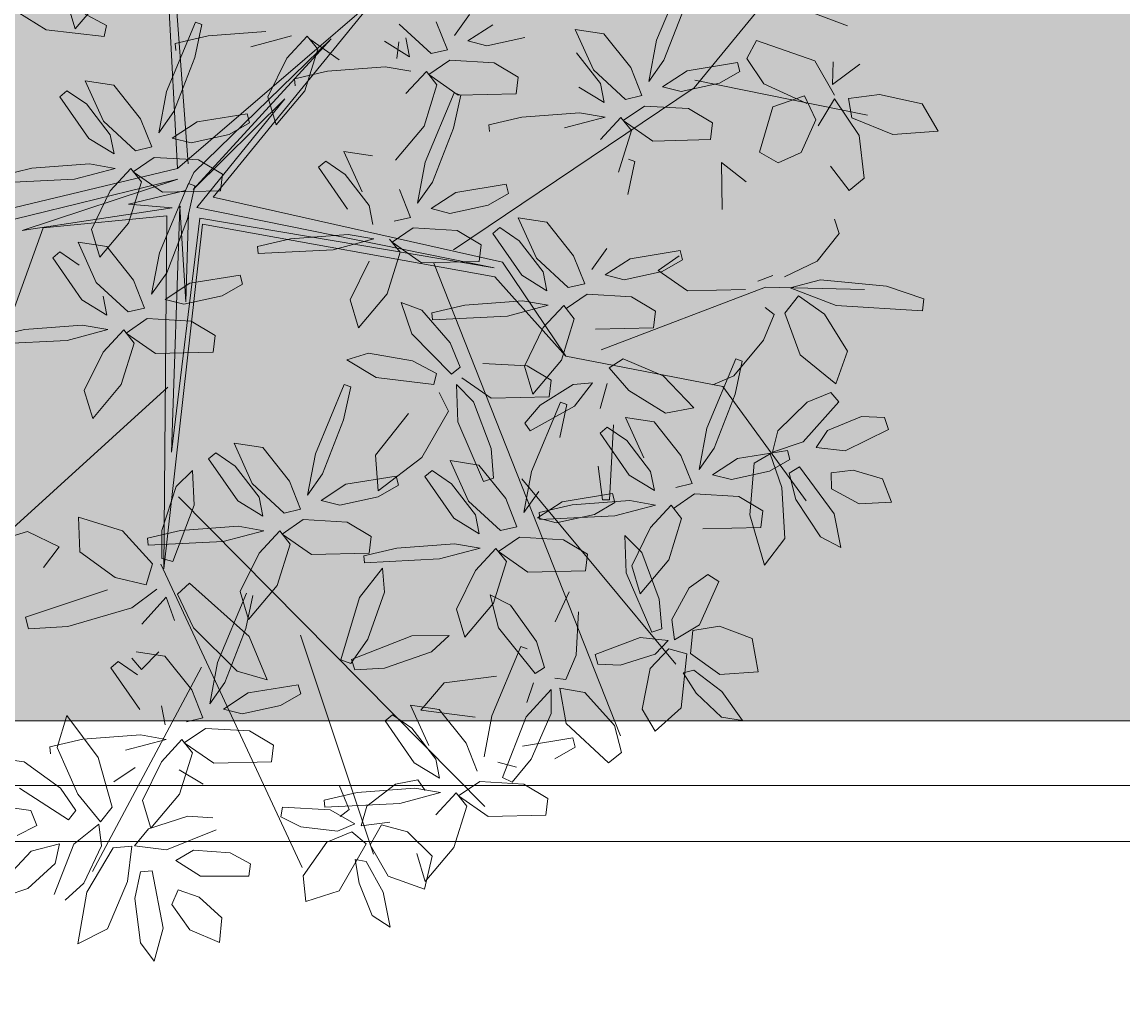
# Model space of a CAD drawing. Header units: millimetres. Extents: x -1567 to 968, y -503 to 481.
# Tile 132 of 145: x -472.92 to -471.22, y -100.86 to -99.33. Entities that reach past the tile are written whole.
import ezdxf

# ---------------------------------------------------------------- set-up
doc = ezdxf.new("R2010")
doc.units = ezdxf.units.MM
doc.layers.get('0').update_dxf_attribs({"lineweight": 0})
doc.layers.add('ARBOLES', color=2, linetype='Continuous')
doc.layers.add('cota', color=253, linetype='Continuous', lineweight=0)
doc.layers.add('Hatch Jardin', color=64, linetype='Continuous', lineweight=0, true_color=0x729900)
doc.styles.get("Standard").update_dxf_attribs({"font": 'arial.ttf'})

# ---------------------------------------------------------------- blocks, each defined once
blk = doc.blocks.new('ARR2')
at = {"layer": 'ARBOLES', "color": 88, "lineweight": 5, "true_color": 0x0d3805}
for p, q in [((2741.7422, 1214.9411), (2742.4277, 1214.6823)), ((2742.0863, 1214.5442), (2742.3668, 1214.8866)), ((2742.0026, 1214.6501), (2742.0671, 1214.8044)), ((2742.0654, 1214.7255), (2742.0188, 1214.6054)), ((2741.8852, 1214.6641), (2741.9449, 1214.5891)), ((2741.9852, 1214.558), (2742.0026, 1214.6501)), ((2742.2254, 1214.6493), (2742.2034, 1214.6091)), ((2742.3553, 1214.6039), (2742.2254, 1214.6493)), ((2742.2034, 1214.6091), (2742.2417, 1214.5529)), ((2741.9449, 1214.5891), (2741.9697, 1214.5265)), ((2742.0188, 1214.6054), (2741.9852, 1214.558)), ((2742.0707, 1214.5821), (2742.1825, 1214.6004)), ((2742.1825, 1214.6004), (2742.1877, 1214.5802)), ((2742.3991, 1214.5276), (2742.3553, 1214.6039)), ((2742.3961, 1214.6022), (2742.3945, 1214.5515)), ((2742.3945, 1214.5515), (2742.4557, 1214.597)), ((2741.9332, 1214.518), (2741.862, 1214.5838)), ((2742.0155, 1214.5462), (2742.0707, 1214.5821)), ((2742.088, 1214.5607), (2742.4728, 1214.4827)), ((2742.1877, 1214.5802), (2742.1424, 1214.554)), ((2741.5502, 1214.183), (2742.0863, 1214.5442)), ((2742.0573, 1214.5355), (2742.0155, 1214.5462)), ((2742.1424, 1214.554), (2742.0573, 1214.5355)), ((2742.2417, 1214.5529), (2742.3371, 1214.5093)), ((2741.9697, 1214.5265), (2741.9332, 1214.518)), ((2742.3322, 1214.5263), (2742.2618, 1214.5016)), ((2742.3572, 1214.4723), (2742.3322, 1214.5263)), ((2742.3988, 1214.5195), (2742.3627, 1214.4594)), ((2742.4542, 1214.4377), (2742.3988, 1214.5195)), ((2742.4991, 1214.5291), (2742.4303, 1214.5202)), ((2742.4303, 1214.5202), (2742.4377, 1214.4774)), ((2742.5941, 1214.5084), (2742.4991, 1214.5291)), ((2741.9754, 1214.5032), (2741.9284, 1214.4711)), ((2742.0736, 1214.4977), (2741.9754, 1214.5032)), ((2742.1271, 1214.4658), (2742.0736, 1214.4977)), ((2742.2618, 1214.5016), (2742.2315, 1214.4009)), ((2742.6301, 1214.4471), (2742.5941, 1214.5084)), ((2741.8772, 1214.4288), (2741.9231, 1214.4781)), ((2741.9231, 1214.4781), (2741.9465, 1214.4488)), ((2741.9284, 1214.4711), (2741.9939, 1214.4254)), ((2742.1226, 1214.4285), (2742.1271, 1214.4658)), ((2742.3248, 1214.3999), (2742.3572, 1214.4723)), ((2742.4377, 1214.4774), (2742.529, 1214.4396)), ((2741.9465, 1214.4488), (2741.9177, 1214.3562)), ((2742.4652, 1214.3423), (2742.4542, 1214.4377)), ((2742.529, 1214.4396), (2742.6301, 1214.4471)), ((2741.9939, 1214.4254), (2742.1226, 1214.4285)), ((2742.2315, 1214.4009), (2742.2736, 1214.3766)), ((2742.2736, 1214.3766), (2742.3248, 1214.3999)), ((2741.9541, 1214.3798), (2741.9381, 1214.3062)), ((2741.9397, 1214.3851), (2741.9541, 1214.3798)), ((2742.1474, 1214.3773), (2742.1484, 1214.2727)), ((2742.2023, 1214.3344), (2742.1474, 1214.3773)), ((2742.3904, 1214.3691), (2742.4313, 1214.3153)), ((2742.4313, 1214.3153), (2742.4652, 1214.3423)), ((2742.3988, 1214.2512), (2742.4094, 1214.2196)), ((2742.4094, 1214.2196), (2742.3603, 1214.1579)), ((2741.8915, 1214.1861), (2741.8579, 1214.1387)), ((2741.9433, 1214.1627), (2742.0552, 1214.1811)), ((2742.0531, 1214.1691), (2742.0062, 1214.137)), ((2742.0552, 1214.1811), (2742.0604, 1214.1609)), ((2741.8881, 1214.1269), (2741.9433, 1214.1627)), ((2742.0604, 1214.1609), (2742.0151, 1214.1346)), ((2742.3603, 1214.1579), (2742.2877, 1214.1225)), ((2741.93, 1214.1162), (2741.8881, 1214.1269)), ((2742.0151, 1214.1346), (2741.93, 1214.1162)), ((2742.0062, 1214.137), (2742.0717, 1214.0912)), ((2742.2281, 1214.113), (2742.2618, 1214.1258)), ((2741.8793, 1213.96), (2742.2455, 1214.0994)), ((2742.0717, 1214.0912), (2742.2004, 1214.0943)), ((2742.2455, 1214.0994), (2742.4659, 1214.0946)), ((2742.3676, 1214.116), (2742.3003, 1214.0979)), ((2742.3003, 1214.0979), (2742.4025, 1214.0584)), ((2742.5152, 1214.1017), (2742.3676, 1214.116)), ((2742.5982, 1214.0733), (2742.5152, 1214.1017)), ((2741.848, 1214.0839), (2741.8011, 1214.0518)), ((2741.9463, 1214.0783), (2741.848, 1214.0839)), ((2741.9998, 1214.0464), (2741.9463, 1214.0783)), ((2742.319, 1214.0806), (2742.288, 1214.042)), ((2742.3766, 1214.0395), (2742.319, 1214.0806)), ((2742.5948, 1214.0471), (2742.5982, 1214.0733)), ((2741.9953, 1214.0092), (2741.9998, 1214.0464)), ((2742.2444, 1214.0542), (2742.2642, 1214.0389)), ((2742.4025, 1214.0584), (2742.5948, 1214.0471)), ((2742.2642, 1214.0389), (2742.2411, 1213.9814)), ((2742.288, 1214.042), (2742.3223, 1213.9488)), ((2742.428, 1213.957), (2742.3766, 1214.0395)), ((2741.8666, 1214.006), (2741.9953, 1214.0092)), ((2742.2411, 1213.9814), (2742.1749, 1213.9023)), ((2742.3223, 1213.9488), (2742.4021, 1213.884)), ((2742.4021, 1213.884), (2742.428, 1213.957)), ((2741.8003, 1213.9461), (2742.1503, 1213.8779)), ((2741.8967, 1213.9201), (2741.9283, 1213.9402)), ((2741.9283, 1213.9402), (2742.0173, 1213.9018)), ((2742.1146, 1213.7855), (2742.179, 1213.9399)), ((2742.1934, 1213.9346), (2742.1774, 1213.861)), ((2742.179, 1213.9399), (2742.1934, 1213.9346)), ((2741.9409, 1213.8692), (2741.8967, 1213.9201)), ((2742.0173, 1213.9018), (2742.0857, 1213.8304)), ((2742.1749, 1213.9023), (2742.1278, 1213.8821)), ((2741.7429, 1213.8367), (2741.817, 1213.8824)), ((2741.817, 1213.8824), (2741.86, 1213.8862)), ((2741.86, 1213.8862), (2741.8199, 1213.834)), ((2741.8766, 1213.8293), (2741.8925, 1213.8851)), ((2742.1503, 1213.8779), (2742.336, 1213.6237)), ((2742.0221, 1213.8184), (2741.9409, 1213.8692)), ((2742.1774, 1213.861), (2742.1308, 1213.7408)), ((2742.3906, 1213.8645), (2742.3383, 1213.8433)), ((2742.4089, 1213.8437), (2742.3906, 1213.8645)), ((2741.8199, 1213.834), (2741.7205, 1213.7795)), ((2741.8029, 1213.8382), (2741.7869, 1213.7646)), ((2741.7885, 1213.8435), (2741.8029, 1213.8382)), ((2742.0857, 1213.8304), (2742.0221, 1213.8184)), ((2742.3383, 1213.8433), (2742.2725, 1213.7791)), ((2742.3288, 1213.7546), (2742.4089, 1213.8437)), ((2741.9332, 1213.8093), (2741.9972, 1213.7995)), ((2741.9739, 1213.7192), (2741.9332, 1213.8093)), ((2742.4594, 1213.8111), (2742.3832, 1213.7802)), ((2742.5104, 1213.8088), (2742.4594, 1213.8111)), ((2742.5194, 1213.7825), (2742.5104, 1213.8088)), ((2741.8768, 1213.7739), (2741.8927, 1213.7873)), ((2741.8927, 1213.7873), (2741.9359, 1213.7577)), ((2741.9067, 1213.7925), (2741.8973, 1213.6255)), ((2741.9972, 1213.7995), (2742.0569, 1213.7245)), ((2742.0972, 1213.6935), (2742.1146, 1213.7855)), ((2742.2725, 1213.7791), (2742.261, 1213.7318)), ((2742.3832, 1213.7802), (2742.3584, 1213.7424)), ((2742.4231, 1213.7351), (2742.5194, 1213.7825)), ((2741.9414, 1213.6808), (2741.8768, 1213.7739)), ((2741.9359, 1213.7577), (2741.9892, 1213.6888)), ((2742.261, 1213.7318), (2742.3288, 1213.7546)), ((2742.1308, 1213.7408), (2742.0972, 1213.6935)), ((2742.1826, 1213.7175), (2742.2945, 1213.7358)), ((2742.2558, 1213.7282), (2742.2199, 1213.707)), ((2742.2816, 1213.653), (2742.2558, 1213.7282)), ((2742.2945, 1213.7358), (2742.2997, 1213.7157)), ((2742.3584, 1213.7424), (2742.4231, 1213.7351)), ((2742.0569, 1213.7245), (2742.0816, 1213.6619)), ((2742.1274, 1213.6816), (2742.1826, 1213.7175)), ((2742.2199, 1213.707), (2742.2103, 1213.5924)), ((2742.2997, 1213.7157), (2742.2544, 1213.6894)), ((2742.1693, 1213.671), (2742.1274, 1213.6816)), ((2742.2544, 1213.6894), (2742.1693, 1213.671)), ((2742.3208, 1213.6989), (2742.2982, 1213.6853)), ((2742.2982, 1213.6853), (2742.3127, 1213.6266)), ((2742.3986, 1213.5945), (2742.3208, 1213.6989)), ((2742.4407, 1213.6918), (2742.3913, 1213.6861)), ((2742.3913, 1213.6861), (2742.3926, 1213.6504)), ((2742.5059, 1213.6724), (2742.4407, 1213.6918)), ((2742.2881, 1213.5393), (2742.2816, 1213.653)), ((2742.5257, 1213.6207), (2742.5059, 1213.6724)), ((2742.3926, 1213.6504), (2742.4536, 1213.6169)), ((2742.4536, 1213.6169), (2742.5257, 1213.6207))]:
    blk.add_line(p, q, dxfattribs=at)
at = {"layer": 'ARBOLES', "color": 82, "lineweight": 5, "true_color": 0x49ca12}
for p, q in [((2740.9352, 1214.3642), (2740.9083, 1214.8699)), ((2740.9588, 1214.3743), (2740.9225, 1214.8658)), ((2740.7073, 1214.6755), (2740.6886, 1214.7374)), ((2740.7711, 1214.751), (2740.7073, 1214.6755)), ((2740.5776, 1214.7132), (2740.6423, 1214.6736)), ((2740.7768, 1214.6826), (2740.7238, 1214.7113)), ((2740.7715, 1214.6582), (2740.7768, 1214.6826)), ((2740.9106, 1214.5358), (2740.975, 1214.6902)), ((2740.9894, 1214.6849), (2740.9734, 1214.6113)), ((2740.975, 1214.6902), (2740.9894, 1214.6849)), ((2740.6423, 1214.6736), (2740.7715, 1214.6582)), ((2740.93, 1214.6426), (2741.0033, 1214.6599)), ((2740.9314, 1214.6274), (2740.93, 1214.6426)), ((2740.9734, 1214.6113), (2740.9268, 1214.4911)), ((2740.6728, 1214.5242), (2740.6887, 1214.5376)), ((2740.6887, 1214.5376), (2740.7319, 1214.508)), ((2740.7292, 1214.5596), (2740.7932, 1214.5498)), ((2740.7699, 1214.4695), (2740.7292, 1214.5596)), ((2740.7932, 1214.5498), (2740.8529, 1214.4748)), ((2740.8932, 1214.4438), (2740.9106, 1214.5358)), ((2740.7374, 1214.4311), (2740.6728, 1214.5242)), ((2740.7319, 1214.508), (2740.7852, 1214.4391)), ((2740.9268, 1214.4911), (2740.8932, 1214.4438)), ((2740.8411, 1214.4037), (2740.7699, 1214.4695)), ((2740.8529, 1214.4748), (2740.8776, 1214.4122)), ((2740.7852, 1214.4391), (2740.7936, 1214.3967)), ((2740.7936, 1214.3967), (2740.7374, 1214.4311)), ((2740.9653, 1214.4213), (2740.9234, 1214.4319)), ((2740.8833, 1214.389), (2740.8364, 1214.3569)), ((2740.8776, 1214.4122), (2740.8411, 1214.4037)), ((2740.9352, 1214.3642), (2740.2945, 1214.2111)), ((2740.5368, 1214.3474), (2740.6102, 1214.3646)), ((2740.6102, 1214.3646), (2740.7387, 1214.3742)), ((2740.7959, 1214.3643), (2740.7053, 1214.3404)), ((2740.7387, 1214.3742), (2740.7959, 1214.3643)), ((2740.7852, 1214.3145), (2740.8311, 1214.3638)), ((2740.8311, 1214.3638), (2740.8544, 1214.3345)), ((2740.3345, 1214.1933), (2740.9358, 1214.3402)), ((2740.7053, 1214.3404), (2740.5383, 1214.3322)), ((2740.9358, 1214.3402), (2740.5887, 1214.2261)), ((2740.8364, 1214.3569), (2740.9019, 1214.3111)), ((2740.8544, 1214.3345), (2740.8257, 1214.242)), ((2740.7432, 1214.2284), (2740.7852, 1214.3145)), ((2740.5887, 1214.2261), (2740.9234, 1214.2766)), ((2740.9234, 1214.2766), (2740.8256, 1214.2846)), ((2740.6354, 1214.2321), (2740.9114, 1214.2586)), ((2740.8257, 1214.242), (2740.7618, 1214.1665)), ((2740.6354, 1214.2321), (2740.3772, 1213.5152)), ((2740.7618, 1214.1665), (2740.7432, 1214.2284)), ((2740.7134, 1214.2002), (2740.7773, 1214.1904)), ((2740.754, 1214.1101), (2740.7134, 1214.2002)), ((2740.6569, 1214.1648), (2740.6729, 1214.1782)), ((2740.6729, 1214.1782), (2740.716, 1214.1486)), ((2740.7773, 1214.1904), (2740.837, 1214.1154)), ((2740.8773, 1214.0843), (2740.8947, 1214.1764)), ((2740.7216, 1214.0717), (2740.6569, 1214.1648)), ((2740.9109, 1214.1317), (2740.8773, 1214.0843)), ((2740.8252, 1214.0443), (2740.754, 1214.1101)), ((2740.837, 1214.1154), (2740.8618, 1214.0528)), ((2740.7777, 1214.0373), (2740.7216, 1214.0717)), ((2740.7693, 1214.0797), (2740.7777, 1214.0373)), ((2740.8618, 1214.0528), (2740.8252, 1214.0443)), ((2740.8675, 1214.0295), (2740.8205, 1213.9974)), ((2740.5209, 1213.988), (2740.5943, 1214.0052)), ((2740.5943, 1214.0052), (2740.7228, 1214.0148)), ((2740.78, 1214.0049), (2740.6894, 1213.981)), ((2740.7228, 1214.0148), (2740.78, 1214.0049)), ((2740.7693, 1213.9551), (2740.8152, 1214.0044)), ((2740.8152, 1214.0044), (2740.8386, 1213.9751)), ((2740.8205, 1213.9974), (2740.886, 1213.9517)), ((2740.6894, 1213.981), (2740.5224, 1213.9728)), ((2740.8386, 1213.9751), (2740.8098, 1213.8825)), ((2740.7273, 1213.869), (2740.7693, 1213.9551)), ((2740.8098, 1213.8825), (2740.746, 1213.807)), ((2740.746, 1213.807), (2740.7273, 1213.869)), ((2740.7145, 1213.5871), (2740.7177, 1213.5098)), ((2740.8127, 1213.5568), (2740.7145, 1213.5871)), ((2740.6007, 1213.5547), (2740.485, 1213.5199)), ((2740.6711, 1213.5211), (2740.6007, 1213.5547)), ((2740.6365, 1213.4749), (2740.6711, 1213.5211)), ((2740.7177, 1213.5098), (2740.7962, 1213.4524)), ((2740.7793, 1213.4252), (2740.5966, 1213.3638)), ((2740.5966, 1213.3638), (2740.6033, 1213.3383)), ((2740.6033, 1213.3383), (2740.6909, 1213.3429)), ((2740.6882, 1213.1446), (2740.667, 1213.0735)), ((2740.6506, 1213.0747), (2740.724, 1213.0919)), ((2740.652, 1213.0595), (2740.6506, 1213.0747)), ((2740.667, 1213.0735), (2740.7129, 1212.9693)), ((2740.5936, 1213.0419), (2740.5432, 1213.0483)), ((2740.6745, 1212.9832), (2740.5936, 1213.0419)), ((2740.5828, 1212.983), (2740.6923, 1212.9126)), ((2740.7087, 1212.9332), (2740.6745, 1212.9832)), ((2740.6081, 1212.9329), (2740.5392, 1212.9429)), ((2740.6218, 1212.8999), (2740.6081, 1212.9329)), ((2740.6923, 1212.9126), (2740.7087, 1212.9332)), ((2740.5775, 1212.8772), (2740.6218, 1212.8999)), ((2740.6723, 1212.8587), (2740.6091, 1212.8428)), ((2740.7043, 1212.8577), (2740.6605, 1212.7461)), ((2740.6623, 1212.8146), (2740.6723, 1212.8587)), ((2740.6091, 1212.8428), (2740.5356, 1212.7647)), ((2740.6018, 1212.7589), (2740.6623, 1212.8146)), ((2740.5532, 1212.7432), (2740.6018, 1212.7589))]:
    blk.add_line(p, q, dxfattribs=at)
at = {"layer": 'ARBOLES', "color": 88, "lineweight": 5, "true_color": 0x193c0b}
for p, q in [((2741.0145, 1214.2999), (2741.3693, 1214.7358)), ((2740.9352, 1214.3642), (2741.3605, 1214.7299)), ((2741.2773, 1214.6535), (2740.9696, 1214.317)), ((2740.9715, 1214.3555), (2741.2773, 1214.6535)), ((2740.9696, 1214.317), (2741.1741, 1214.5194)), ((2741.1741, 1214.5194), (2740.9784, 1214.277)), ((2741.0504, 1214.4397), (2740.9653, 1214.4213)), ((2741.0145, 1214.2999), (2741.6594, 1214.1552)), ((2740.9216, 1213.7321), (2740.9402, 1214.2786)), ((2740.9784, 1214.277), (2741.6403, 1214.1425)), ((2740.9114, 1214.2586), (2740.9047, 1213.4719)), ((2740.9849, 1214.2535), (2740.9216, 1213.7321)), ((2741.6403, 1214.1425), (2740.9849, 1214.2535)), ((2740.9047, 1213.4719), (2740.9909, 1214.2402)), ((2740.9909, 1214.2402), (2741.6422, 1214.1223)), ((2740.9133, 1213.8764), (2740.0653, 1213.1056))]:
    blk.add_line(p, q, dxfattribs=at)
at = {"layer": 'ARBOLES', "color": 86, "lineweight": 5, "true_color": 0x1a760a}
for p, q in [((2741.5855, 1214.7076), (2741.552, 1214.6603)), ((2741.4999, 1214.6202), (2741.4287, 1214.686)), ((2741.5116, 1214.6913), (2741.5364, 1214.6287)), ((2741.5822, 1214.6484), (2741.6374, 1214.6843)), ((2741.8213, 1214.6739), (2741.8852, 1214.6641)), ((2741.862, 1214.5838), (2741.8213, 1214.6739)), ((2741.4523, 1214.6132), (2741.3962, 1214.6476)), ((2741.4237, 1214.6095), (2741.4282, 1214.6467)), ((2741.444, 1214.6556), (2741.4523, 1214.6132)), ((2741.6241, 1214.6378), (2741.5822, 1214.6484)), ((2741.7092, 1214.6562), (2741.6241, 1214.6378)), ((2741.5364, 1214.6287), (2741.4999, 1214.6202)), ((2741.8239, 1214.6223), (2741.8772, 1214.5534)), ((2741.3974, 1214.5907), (2741.4546, 1214.5808)), ((2741.5421, 1214.6055), (2741.4952, 1214.5734)), ((2741.6404, 1214.5999), (2741.5421, 1214.6055)), ((2741.6938, 1214.568), (2741.6404, 1214.5999)), ((2741.444, 1214.531), (2741.4898, 1214.5803)), ((2741.4898, 1214.5803), (2741.5132, 1214.551)), ((2741.4952, 1214.5734), (2741.5606, 1214.5276)), ((2741.6893, 1214.5307), (2741.6938, 1214.568)), ((2741.5132, 1214.551), (2741.4844, 1214.4585)), ((2741.8856, 1214.511), (2741.8295, 1214.5454)), ((2741.8772, 1214.5534), (2741.8856, 1214.511)), ((2741.4872, 1214.3786), (2741.5517, 1214.5329)), ((2741.566, 1214.5277), (2741.55, 1214.454)), ((2741.5517, 1214.5329), (2741.566, 1214.5277)), ((2741.5606, 1214.5276), (2741.6893, 1214.5307)), ((2741.7022, 1214.4789), (2741.8307, 1214.4885)), ((2741.8307, 1214.4885), (2741.8879, 1214.4786)), ((2741.6288, 1214.4617), (2741.7022, 1214.4789)), ((2741.6303, 1214.4465), (2741.6288, 1214.4617)), ((2741.8879, 1214.4786), (2741.7973, 1214.4547)), ((2741.4844, 1214.4585), (2741.4206, 1214.383)), ((2741.55, 1214.454), (2741.5034, 1214.3339)), ((2741.3059, 1214.4024), (2741.3698, 1214.3926)), ((2741.3465, 1214.3123), (2741.3059, 1214.4024)), ((2741.4698, 1214.2865), (2741.4872, 1214.3786)), ((2741.3085, 1214.3507), (2741.3618, 1214.2818)), ((2741.4295, 1214.3176), (2741.4543, 1214.255)), ((2741.5034, 1214.3339), (2741.4698, 1214.2865)), ((2741.5552, 1214.3106), (2741.6671, 1214.3289)), ((2741.6671, 1214.3289), (2741.6723, 1214.3087)), ((2741.5001, 1214.2747), (2741.5552, 1214.3106)), ((2741.6723, 1214.3087), (2741.627, 1214.2825)), ((2741.3618, 1214.2818), (2741.3702, 1214.2395)), ((2741.5419, 1214.264), (2741.5001, 1214.2747)), ((2741.627, 1214.2825), (2741.5419, 1214.264)), ((2741.4543, 1214.255), (2741.4177, 1214.2465)), ((2741.6939, 1214.2545), (2741.7579, 1214.2447)), ((2741.7346, 1214.1645), (2741.6939, 1214.2545)), ((2741.7579, 1214.2447), (2741.8176, 1214.1698)), ((2741.3153, 1214.217), (2741.3725, 1214.2071)), ((2741.4599, 1214.2317), (2741.413, 1214.1996)), ((2741.5582, 1214.2261), (2741.4599, 1214.2317)), ((2741.6117, 1214.1942), (2741.5582, 1214.2261)), ((2741.6375, 1214.2191), (2741.6534, 1214.2325)), ((2741.7021, 1214.126), (2741.6375, 1214.2191)), ((2741.6534, 1214.2325), (2741.6966, 1214.2029)), ((2741.3725, 1214.2071), (2741.2819, 1214.1832)), ((2741.4077, 1214.2066), (2741.4311, 1214.1773)), ((2741.413, 1214.1996), (2741.4785, 1214.1539)), ((2741.6072, 1214.157), (2741.6117, 1214.1942)), ((2741.6966, 1214.2029), (2741.7499, 1214.134)), ((2741.4311, 1214.1773), (2741.4023, 1214.0847)), ((2741.8176, 1214.1698), (2741.8423, 1214.1071)), ((2741.3198, 1214.0712), (2741.3618, 1214.1573)), ((2741.4785, 1214.1539), (2741.6072, 1214.157)), ((2741.5062, 1214.1534), (2741.9224, 1213.0996)), ((2741.6594, 1214.1552), (2741.8003, 1213.9461)), ((2741.8058, 1214.0986), (2741.7346, 1214.1645)), ((2741.6422, 1214.1223), (2741.8003, 1213.9461)), ((2741.7583, 1214.0916), (2741.7021, 1214.126)), ((2741.7499, 1214.134), (2741.7583, 1214.0916)), ((2741.8423, 1214.1071), (2741.8058, 1214.0986)), ((2741.3385, 1214.0092), (2741.3198, 1214.0712)), ((2741.4023, 1214.0847), (2741.3385, 1214.0092)), ((2741.4336, 1214.0656), (2741.4573, 1213.9959)), ((2741.4793, 1214.0484), (2741.4336, 1214.0656)), ((2741.5429, 1213.9756), (2741.4793, 1214.0484)), ((2741.5015, 1214.0423), (2741.5749, 1214.0596)), ((2741.5749, 1214.0596), (2741.7034, 1214.0691)), ((2741.7606, 1214.0592), (2741.67, 1214.0353)), ((2741.7034, 1214.0691), (2741.7606, 1214.0592)), ((2741.7499, 1214.0095), (2741.7958, 1214.0588)), ((2741.7958, 1214.0588), (2741.8191, 1214.0294)), ((2741.503, 1214.0271), (2741.5015, 1214.0423)), ((2741.67, 1214.0353), (2741.503, 1214.0271)), ((2741.8191, 1214.0294), (2741.7904, 1213.9369)), ((2741.4573, 1213.9959), (2741.5452, 1213.9058)), ((2741.7079, 1213.9233), (2741.7499, 1214.0095)), ((2741.5648, 1213.9214), (2741.5429, 1213.9756)), ((2741.3603, 1213.9527), (2741.3126, 1213.9375)), ((2741.4588, 1213.9356), (2741.3603, 1213.9527)), ((2741.3126, 1213.9375), (2741.3773, 1213.8979)), ((2741.5118, 1213.9069), (2741.4588, 1213.9356)), ((2741.7138, 1213.9242), (2741.6155, 1213.9298)), ((2741.7265, 1213.8614), (2741.7079, 1213.9233)), ((2741.7673, 1213.8923), (2741.7138, 1213.9242)), ((2741.7904, 1213.9369), (2741.7265, 1213.8614)), ((2741.3773, 1213.8979), (2741.5065, 1213.8825)), ((2741.5065, 1213.8825), (2741.5118, 1213.9069)), ((2741.5452, 1213.9058), (2741.5648, 1213.9214)), ((2741.2422, 1213.7283), (2741.3067, 1213.8826)), ((2741.321, 1213.8774), (2741.305, 1213.8037)), ((2741.3067, 1213.8826), (2741.321, 1213.8774)), ((2741.557, 1213.8823), (2741.56, 1213.7993)), ((2741.5947, 1213.8441), (2741.557, 1213.8823)), ((2741.5686, 1213.8977), (2741.634, 1213.8519)), ((2741.7628, 1213.8551), (2741.7673, 1213.8923)), ((2741.5181, 1213.8651), (2741.5386, 1213.8235)), ((2741.634, 1213.8519), (2741.7628, 1213.8551)), ((2741.6338, 1213.7401), (2741.5947, 1213.8441)), ((2741.7089, 1213.7968), (2741.7429, 1213.8367)), ((2741.7241, 1213.6891), (2741.7885, 1213.8435)), ((2741.305, 1213.8037), (2741.2584, 1213.6836)), ((2741.3763, 1213.7255), (2741.4497, 1213.818)), ((2741.5386, 1213.8235), (2741.4794, 1213.7197)), ((2741.56, 1213.7993), (2741.6169, 1213.6665)), ((2741.7205, 1213.7795), (2741.7089, 1213.7968)), ((2741.2248, 1213.6363), (2741.2422, 1213.7283)), ((2741.6393, 1213.674), (2741.6338, 1213.7401)), ((2741.3824, 1213.6459), (2741.3763, 1213.7255)), ((2741.4794, 1213.7197), (2741.3824, 1213.6459)), ((2741.5427, 1213.713), (2741.6067, 1213.7031)), ((2741.5834, 1213.6229), (2741.5427, 1213.713)), ((2741.6067, 1213.7031), (2741.6664, 1213.6282)), ((2741.2584, 1213.6836), (2741.2248, 1213.6363)), ((2741.3103, 1213.6603), (2741.4221, 1213.6786)), ((2741.4221, 1213.6786), (2741.4273, 1213.6584)), ((2741.4862, 1213.6775), (2741.5022, 1213.6909)), ((2741.5509, 1213.5844), (2741.4862, 1213.6775)), ((2741.5022, 1213.6909), (2741.5454, 1213.6613)), ((2741.7067, 1213.5971), (2741.7241, 1213.6891)), ((2741.882, 1213.6257), (2741.8726, 1213.7005)), ((2741.9976, 1213.6464), (2741.9414, 1213.6808)), ((2741.9892, 1213.6888), (2741.9976, 1213.6464)), ((2741.1845, 1213.6673), (2741.2093, 1213.6047)), ((2741.2551, 1213.6244), (2741.3103, 1213.6603)), ((2741.4273, 1213.6584), (2741.382, 1213.6322)), ((2741.5454, 1213.6613), (2741.5987, 1213.5924)), ((2741.6169, 1213.6665), (2741.6393, 1213.674)), ((2741.7026, 1213.6723), (2742.0451, 1213.2589)), ((2742.0816, 1213.6619), (2742.0451, 1213.6534)), ((2741.382, 1213.6322), (2741.2969, 1213.6137)), ((2741.7402, 1213.6445), (2741.7067, 1213.5971)), ((2741.7921, 1213.6211), (2741.904, 1213.6395)), ((2741.904, 1213.6395), (2741.9092, 1213.6193)), ((2742.0873, 1213.6387), (2742.0404, 1213.6066)), ((2742.1856, 1213.6331), (2742.0873, 1213.6387)), ((2742.2391, 1213.6012), (2742.1856, 1213.6331)), ((2741.2093, 1213.6047), (2741.1728, 1213.5962)), ((2741.2969, 1213.6137), (2741.2551, 1213.6244)), ((2741.6546, 1213.5571), (2741.5834, 1213.6229)), ((2741.6664, 1213.6282), (2741.6911, 1213.5655)), ((2741.7369, 1213.5853), (2741.7921, 1213.6211)), ((2741.7408, 1213.5971), (2741.8142, 1213.6143)), ((2741.8142, 1213.6143), (2741.9427, 1213.6239)), ((2741.9092, 1213.6193), (2741.8639, 1213.593)), ((2741.8973, 1213.6255), (2741.882, 1213.6257)), ((2741.9999, 1213.614), (2741.9093, 1213.5901)), ((2741.9427, 1213.6239), (2741.9999, 1213.614)), ((2741.9892, 1213.5642), (2742.0351, 1213.6136)), ((2742.0351, 1213.6136), (2742.0584, 1213.5842)), ((2742.3127, 1213.6266), (2742.3679, 1213.5432)), ((2741.215, 1213.5814), (2741.168, 1213.5493)), ((2741.3132, 1213.5759), (2741.215, 1213.5814)), ((2741.607, 1213.55), (2741.5509, 1213.5844)), ((2741.5987, 1213.5924), (2741.607, 1213.55)), ((2741.7788, 1213.5746), (2741.7369, 1213.5853)), ((2741.7423, 1213.5819), (2741.7408, 1213.5971)), ((2741.9093, 1213.5901), (2741.7423, 1213.5819)), ((2741.8639, 1213.593), (2741.7788, 1213.5746)), ((2742.0584, 1213.5842), (2742.0297, 1213.4917)), ((2742.2103, 1213.5924), (2742.2433, 1213.4802)), ((2742.2346, 1213.5639), (2742.2391, 1213.6012)), ((2742.4128, 1213.5195), (2742.3986, 1213.5945)), ((2741.1627, 1213.5563), (2741.1861, 1213.527)), ((2741.3667, 1213.544), (2741.3132, 1213.5759)), ((2741.6911, 1213.5655), (2741.6546, 1213.5571)), ((2741.9472, 1213.4781), (2741.9892, 1213.5642)), ((2742.1058, 1213.5608), (2742.2346, 1213.5639)), ((2741.168, 1213.5493), (2741.2335, 1213.5036)), ((2741.3622, 1213.5067), (2741.3667, 1213.544)), ((2741.6968, 1213.5423), (2741.6499, 1213.5102)), ((2741.7951, 1213.5367), (2741.6968, 1213.5423)), ((2741.8486, 1213.5048), (2741.7951, 1213.5367)), ((2741.9318, 1213.5462), (2741.9348, 1213.4632)), ((2741.9696, 1213.508), (2741.9318, 1213.5462)), ((2742.2433, 1213.4802), (2742.2881, 1213.5393)), ((2742.3679, 1213.5432), (2742.4128, 1213.5195)), ((2741.1861, 1213.527), (2741.1573, 1213.4344)), ((2741.2335, 1213.5036), (2741.3622, 1213.5067)), ((2741.3503, 1213.5007), (2741.4237, 1213.518)), ((2741.4237, 1213.518), (2741.5522, 1213.5276)), ((2741.6094, 1213.5176), (2741.5188, 1213.4937)), ((2741.5522, 1213.5276), (2741.6094, 1213.5176)), ((2741.5987, 1213.4679), (2741.6446, 1213.5172)), ((2741.6446, 1213.5172), (2741.6679, 1213.4879)), ((2741.6499, 1213.5102), (2741.7153, 1213.4644)), ((2742.0086, 1213.404), (2741.9696, 1213.508)), ((2741.3517, 1213.4855), (2741.3503, 1213.5007)), ((2741.5188, 1213.4937), (2741.3517, 1213.4855)), ((2741.6679, 1213.4879), (2741.6391, 1213.3953)), ((2741.844, 1213.4676), (2741.8486, 1213.5048)), ((2742.0297, 1213.4917), (2741.9658, 1213.4162)), ((2741.3916, 1213.4732), (2741.3406, 1213.4076)), ((2741.396, 1213.4197), (2741.3916, 1213.4732)), ((2741.5567, 1213.3817), (2741.5987, 1213.4679)), ((2741.7153, 1213.4644), (2741.844, 1213.4676)), ((2741.9348, 1213.4632), (2741.9917, 1213.3304)), ((2741.9658, 1213.4162), (2741.9472, 1213.4781)), ((2742.1166, 1213.4588), (2742.0752, 1213.4296)), ((2742.1413, 1213.4433), (2742.1166, 1213.4588)), ((2742.0982, 1213.3471), (2742.1413, 1213.4433)), ((2741.3593, 1213.3148), (2741.396, 1213.4197)), ((2741.632, 1213.4135), (2741.6504, 1213.3399)), ((2741.6767, 1213.3909), (2741.632, 1213.4135)), ((2741.8081, 1213.4202), (2741.7762, 1213.3538)), ((2742.0752, 1213.4296), (2742.0366, 1213.3588)), ((2741.3406, 1213.4076), (2741.2992, 1213.2692)), ((2741.6391, 1213.3953), (2741.5753, 1213.3198)), ((2741.735, 1213.3098), (2741.6767, 1213.3909)), ((2742.0141, 1213.3379), (2742.0086, 1213.404)), ((2741.5753, 1213.3198), (2741.5567, 1213.3817)), ((2741.823, 1213.2793), (2741.8287, 1213.3759)), ((2742.0366, 1213.3588), (2742.0428, 1213.3136)), ((2741.6504, 1213.3399), (2741.7318, 1213.2384)), ((2741.9917, 1213.3304), (2742.0141, 1213.3379)), ((2742.0428, 1213.3136), (2742.0982, 1213.3471)), ((2742.0835, 1213.3346), (2742.0784, 1213.2833)), ((2742.1426, 1213.3436), (2742.0835, 1213.3346)), ((2742.2155, 1213.3166), (2742.1426, 1213.3436)), ((2741.2088, 1213.3241), (2741.3717, 1212.8358)), ((2741.3211, 1213.2606), (2741.3593, 1213.3148)), ((2741.4573, 1213.3225), (2741.3229, 1213.2693)), ((2741.5403, 1213.3232), (2741.4573, 1213.3225)), ((2741.501, 1213.2866), (2741.5403, 1213.3232)), ((2741.7527, 1213.2522), (2741.735, 1213.3098)), ((2741.9658, 1213.3187), (2741.8656, 1213.2806)), ((2742.0284, 1213.3123), (2741.9658, 1213.3187)), ((2741.9997, 1213.2816), (2742.0284, 1213.3123)), ((2742.2292, 1213.2425), (2742.2155, 1213.3166)), ((2741.396, 1213.2504), (2741.501, 1213.2866)), ((2741.6357, 1213.1444), (2741.7001, 1213.2988)), ((2741.7001, 1213.2988), (2741.7145, 1213.2935)), ((2742.0296, 1213.2933), (2741.9882, 1213.2496)), ((2742.0698, 1213.282), (2742.0296, 1213.2933)), ((2741.2992, 1213.2692), (2741.3211, 1213.2606)), ((2741.3229, 1213.2693), (2741.3298, 1213.2467)), ((2741.8006, 1213.2254), (2741.823, 1213.2793)), ((2741.8656, 1213.2806), (2741.8714, 1213.2591)), ((2741.9212, 1213.2569), (2741.9997, 1213.2816)), ((2742.0575, 1213.1617), (2742.0698, 1213.282)), ((2742.0784, 1213.2833), (2742.1438, 1213.2359)), ((2741.3298, 1213.2467), (2741.396, 1213.2504)), ((2741.7318, 1213.2384), (2741.7527, 1213.2522)), ((2741.8714, 1213.2591), (2741.9212, 1213.2569)), ((2741.9882, 1213.2496), (2741.9701, 1213.1593)), ((2742.0617, 1213.2399), (2742.0856, 1213.246)), ((2742.0909, 1213.1949), (2742.0617, 1213.2399)), ((2742.0856, 1213.246), (2742.148, 1213.1986)), ((2742.1438, 1213.2359), (2742.2292, 1213.2425)), ((2741.2042, 1213.2134), (2741.2095, 1213.1932)), ((2741.4775, 1213.1566), (2741.5289, 1213.2177)), ((2741.5289, 1213.2177), (2741.6461, 1213.2322)), ((2741.7279, 1213.2179), (2741.7133, 1213.1739)), ((2741.7757, 1213.2279), (2741.8006, 1213.2254)), ((2741.2095, 1213.1932), (2741.1642, 1213.167)), ((2741.7677, 1213.2029), (2741.7117, 1213.1416)), ((2741.7678, 1213.1492), (2741.7677, 1213.2029)), ((2741.7868, 1213.2057), (2741.8014, 1213.1273)), ((2741.8427, 1213.1958), (2741.7868, 1213.2057)), ((2741.9089, 1213.1229), (2741.8427, 1213.1958)), ((2742.1469, 1213.141), (2742.0909, 1213.1949)), ((2742.148, 1213.1986), (2742.1936, 1213.1338)), ((2741.4543, 1213.1682), (2741.5183, 1213.1584)), ((2741.495, 1213.0781), (2741.4543, 1213.1682)), ((2741.3979, 1213.1328), (2741.4138, 1213.1462)), ((2741.4138, 1213.1462), (2741.457, 1213.1166)), ((2741.5984, 1213.1413), (2741.4775, 1213.1566)), ((2741.5183, 1213.1584), (2741.578, 1213.0834)), ((2741.6183, 1213.0524), (2741.6357, 1213.1444)), ((2741.7117, 1213.1416), (2741.6592, 1213.007)), ((2741.7228, 1213.0476), (2741.7678, 1213.1492)), ((2741.9701, 1213.1593), (2741.9995, 1213.1096)), ((2741.9995, 1213.1096), (2742.0575, 1213.1617)), ((2742.1936, 1213.1338), (2742.1469, 1213.141)), ((2741.4625, 1213.0397), (2741.3979, 1213.1328)), ((2741.457, 1213.1166), (2741.5103, 1213.0477)), ((2741.8014, 1213.1273), (2741.8954, 1213.0393)), ((2741.9247, 1213.0627), (2741.9089, 1213.1229)), ((2741.1488, 1213.0788), (2741.0954, 1213.1107)), ((2741.7037, 1213.0764), (2741.8156, 1213.0947)), ((2741.8156, 1213.0947), (2741.8208, 1213.0745)), ((2741.1443, 1213.0415), (2741.1488, 1213.0788)), ((2741.578, 1213.0834), (2741.6027, 1213.0208)), ((2741.8208, 1213.0745), (2741.7755, 1213.0483)), ((2741.5103, 1213.0477), (2741.5187, 1213.0053)), ((2741.6904, 1213.0298), (2741.6486, 1213.0405)), ((2741.6804, 1212.9966), (2741.7228, 1213.0476)), ((2741.8954, 1213.0393), (2741.9247, 1213.0627)), ((2741.5187, 1213.0053), (2741.4625, 1213.0397)), ((2741.4206, 1212.9917), (2741.3566, 1212.9426)), ((2741.4703, 1213.0015), (2741.4206, 1212.9917)), ((2741.4866, 1212.9773), (2741.4703, 1213.0015)), ((2741.6084, 1212.9976), (2741.5615, 1212.9655)), ((2741.7067, 1212.992), (2741.6084, 1212.9976)), ((2741.6592, 1213.007), (2741.6804, 1212.9966)), ((2741.7602, 1212.9601), (2741.7067, 1212.992)), ((2741.2619, 1212.956), (2741.3353, 1212.9732)), ((2741.3172, 1212.935), (2741.2954, 1212.9893)), ((2741.3353, 1212.9732), (2741.4638, 1212.9828)), ((2741.521, 1212.9729), (2741.4304, 1212.949)), ((2741.4638, 1212.9828), (2741.521, 1212.9729)), ((2741.5103, 1212.9231), (2741.5562, 1212.9724)), ((2741.5562, 1212.9724), (2741.5795, 1212.9431)), ((2741.2634, 1212.9408), (2741.2619, 1212.956)), ((2741.4304, 1212.949), (2741.2634, 1212.9408)), ((2741.3566, 1212.9426), (2741.3439, 1212.8989)), ((2741.5795, 1212.9431), (2741.5508, 1212.8505)), ((2741.5615, 1212.9655), (2741.627, 1212.9197)), ((2741.7557, 1212.9228), (2741.7602, 1212.9601)), ((2741.1686, 1212.9408), (2741.1651, 1212.9188)), ((2741.1651, 1212.9188), (2741.2097, 1212.8965)), ((2741.2755, 1212.9348), (2741.1686, 1212.9408)), ((2741.3302, 1212.9035), (2741.2755, 1212.9348)), ((2741.2977, 1212.9194), (2741.3172, 1212.935)), ((2741.627, 1212.9197), (2741.7557, 1212.9228)), ((2741.2097, 1212.8965), (2741.2914, 1212.8872)), ((2741.2914, 1212.8872), (2741.3302, 1212.9035)), ((2741.3439, 1212.8989), (2741.4081, 1212.9069)), ((2741.3896, 1212.9015), (2741.3641, 1212.8567)), ((2741.4472, 1212.8857), (2741.3896, 1212.9015)), ((2741.3235, 1212.8857), (2741.2679, 1212.8626)), ((2741.3556, 1212.859), (2741.3235, 1212.8857)), ((2741.5028, 1212.8314), (2741.4472, 1212.8857)), ((2741.2679, 1212.8626), (2741.2147, 1212.7875)), ((2741.2955, 1212.7542), (2741.3556, 1212.859)), ((2741.3641, 1212.8567), (2741.4045, 1212.7868)), ((2741.5508, 1212.8505), (2741.4869, 1212.7751)), ((2741.0974, 1212.8143), (2741.0525, 1212.8388)), ((2741.3311, 1212.8239), (2741.3554, 1212.8197)), ((2741.3395, 1212.7709), (2741.3311, 1212.8239)), ((2741.3554, 1212.8197), (2741.3931, 1212.751)), ((2741.4869, 1212.7751), (2741.4683, 1212.837)), ((2741.4852, 1212.7581), (2741.5028, 1212.8314)), ((2741.0939, 1212.7868), (2741.0974, 1212.8143)), ((2741.2147, 1212.7875), (2741.2213, 1212.7302)), ((2741.3688, 1212.6988), (2741.3395, 1212.7709)), ((2741.4045, 1212.7868), (2741.4852, 1212.7581)), ((2741.2213, 1212.7302), (2741.2955, 1212.7542)), ((2741.3931, 1212.751), (2741.4085, 1212.6733)), ((2741.4085, 1212.6733), (2741.3688, 1212.6988)), ((2741.0286, 1212.6386), (2741.0335, 1212.6938))]:
    blk.add_line(p, q, dxfattribs=at)
at = {"layer": 'ARBOLES', "color": 74, "lineweight": 5, "true_color": 0x4bb521}
for p, q in [((2741.0033, 1214.6599), (2741.1318, 1214.6695)), ((2741.189, 1214.6596), (2741.0985, 1214.6357)), ((2741.1783, 1214.6098), (2741.2242, 1214.6591)), ((2741.2242, 1214.6591), (2741.2476, 1214.6298)), ((2741.2296, 1214.6521), (2741.295, 1214.6064)), ((2741.1363, 1214.5237), (2741.1783, 1214.6098)), ((2741.2476, 1214.6298), (2741.2188, 1214.5372)), ((2741.269, 1214.5811), (2741.3974, 1214.5907)), ((2741.1956, 1214.5639), (2741.269, 1214.5811)), ((2741.197, 1214.5487), (2741.1956, 1214.5639)), ((2741.2188, 1214.5372), (2741.155, 1214.4617)), ((2741.155, 1214.4617), (2741.1363, 1214.5237)), ((2740.9786, 1214.4678), (2741.0905, 1214.4861)), ((2741.0905, 1214.4861), (2741.0957, 1214.466)), ((2740.9234, 1214.4319), (2740.9786, 1214.4678)), ((2741.0957, 1214.466), (2741.0504, 1214.4397)), ((2740.9816, 1214.3834), (2740.8833, 1214.389)), ((2741.0351, 1214.3515), (2740.9816, 1214.3834)), ((2741.2494, 1214.3669), (2741.2654, 1214.3803)), ((2741.3141, 1214.2738), (2741.2494, 1214.3669)), ((2741.2654, 1214.3803), (2741.3085, 1214.3507)), ((2740.9528, 1214.315), (2740.9715, 1214.3555)), ((2741.0306, 1214.3142), (2741.0351, 1214.3515)), ((2740.8256, 1214.2846), (2740.9528, 1214.315)), ((2740.8947, 1214.1764), (2740.9592, 1214.3307)), ((2740.9735, 1214.3255), (2740.9575, 1214.2518)), ((2740.9592, 1214.3307), (2740.9735, 1214.3255)), ((2740.9019, 1214.3111), (2741.0306, 1214.3142)), ((2740.9402, 1214.2786), (2740.9538, 1214.0668)), ((2740.9575, 1214.2518), (2740.9109, 1214.1317)), ((2740.9538, 1214.0668), (2740.9593, 1214.2641)), ((2741.1868, 1214.2074), (2741.3153, 1214.217)), ((2741.1134, 1214.1901), (2741.1868, 1214.2074)), ((2741.1149, 1214.1749), (2741.1134, 1214.1901)), ((2741.2819, 1214.1832), (2741.1149, 1214.1749)), ((2740.9628, 1214.1084), (2741.0746, 1214.1267)), ((2741.0746, 1214.1267), (2741.0798, 1214.1065)), ((2740.9076, 1214.0725), (2740.9628, 1214.1084)), ((2741.0798, 1214.1065), (2741.0345, 1214.0803)), ((2740.9494, 1214.0618), (2740.9076, 1214.0725)), ((2741.0345, 1214.0803), (2740.9494, 1214.0618)), ((2740.9657, 1214.024), (2740.8675, 1214.0295)), ((2741.0192, 1213.9921), (2740.9657, 1214.024)), ((2741.0147, 1213.9548), (2741.0192, 1213.9921)), ((2740.886, 1213.9517), (2741.0147, 1213.9548)), ((2741.0609, 1213.7521), (2741.1248, 1213.7423)), ((2741.1016, 1213.662), (2741.0609, 1213.7521)), ((2741.0044, 1213.7167), (2741.0204, 1213.7301)), ((2741.0204, 1213.7301), (2741.0635, 1213.7005)), ((2741.1248, 1213.7423), (2741.1845, 1213.6673)), ((2741.0691, 1213.6236), (2741.0044, 1213.7167)), ((2740.9321, 1213.655), (2740.9682, 1213.6913)), ((2740.9682, 1213.6913), (2740.9723, 1213.6134)), ((2741.0635, 1213.7005), (2741.1168, 1213.6316)), ((2740.9002, 1213.5569), (2740.9321, 1213.655)), ((2741.1728, 1213.5962), (2741.1016, 1213.662)), ((2740.9374, 1213.632), (2741.6198, 1212.9417)), ((2741.1168, 1213.6316), (2741.1252, 1213.5892)), ((2740.9723, 1213.6134), (2740.9243, 1213.4881)), ((2741.1252, 1213.5892), (2741.0691, 1213.6236)), ((2740.8793, 1213.4831), (2740.8127, 1213.5568)), ((2740.8685, 1213.5399), (2740.9418, 1213.5571)), ((2740.9003, 1213.4949), (2740.9002, 1213.5569)), ((2740.9418, 1213.5571), (2741.0703, 1213.5667)), ((2741.1275, 1213.5568), (2741.037, 1213.5329)), ((2741.0703, 1213.5667), (2741.1275, 1213.5568)), ((2741.1168, 1213.507), (2741.1627, 1213.5563)), ((2740.8699, 1213.5247), (2740.8685, 1213.5399)), ((2741.037, 1213.5329), (2740.8699, 1213.5247)), ((2741.0748, 1213.4209), (2741.1168, 1213.507)), ((2740.865, 1213.4358), (2740.8793, 1213.4831)), ((2740.8976, 1213.4825), (2741.2131, 1212.8057)), ((2740.9243, 1213.4881), (2740.9003, 1213.4949)), ((2740.7962, 1213.4524), (2740.865, 1213.4358)), ((2740.9615, 1213.4397), (2740.9349, 1213.4152)), ((2741.095, 1213.3213), (2740.9615, 1213.4397)), ((2741.1573, 1213.4344), (2741.0935, 1213.3589)), ((2740.8332, 1213.3848), (2740.8888, 1213.4267)), ((2740.8555, 1213.3486), (2740.9097, 1213.4086)), ((2740.9097, 1213.4086), (2740.9282, 1213.3565)), ((2740.9349, 1213.4152), (2740.9708, 1213.3404)), ((2741.0243, 1213.2631), (2741.0888, 1213.4174)), ((2741.0935, 1213.3589), (2741.0748, 1213.4209)), ((2741.1031, 1213.4122), (2741.0871, 1213.3385)), ((2740.6909, 1213.3429), (2740.8332, 1213.3848)), ((2740.9708, 1213.3404), (2741.0681, 1213.2439)), ((2741.0871, 1213.3385), (2741.0405, 1213.2184)), ((2741.135, 1213.2246), (2741.095, 1213.3213)), ((2740.843, 1213.2869), (2740.9069, 1213.2771)), ((2740.8937, 1213.2867), (2740.8547, 1213.2477)), ((2740.7865, 1213.2514), (2740.8025, 1213.2649)), ((2740.8025, 1213.2649), (2740.8457, 1213.2353)), ((2740.8547, 1213.2477), (2740.833, 1213.273)), ((2740.9069, 1213.2771), (2740.9666, 1213.2021)), ((2741.007, 1213.171), (2741.0243, 1213.2631)), ((2740.9887, 1213.2525), (2740.7458, 1212.7974)), ((2740.8512, 1213.1584), (2740.7865, 1213.2514)), ((2741.0681, 1213.2439), (2741.135, 1213.2246)), ((2741.0405, 1213.2184), (2741.007, 1213.171)), ((2741.0924, 1213.1951), (2741.2042, 1213.2134)), ((2740.9666, 1213.2021), (2740.9914, 1213.1395)), ((2741.0372, 1213.1592), (2741.0924, 1213.1951)), ((2740.899, 1213.1664), (2740.9073, 1213.124)), ((2741.1642, 1213.167), (2741.0791, 1213.1485)), ((2740.7584, 1213.0511), (2740.6882, 1213.1446)), ((2740.9914, 1213.1395), (2740.9549, 1213.131)), ((2741.0791, 1213.1485), (2741.0372, 1213.1592)), ((2740.9971, 1213.1162), (2740.9502, 1213.0841)), ((2741.0954, 1213.1107), (2740.9971, 1213.1162)), ((2740.724, 1213.0919), (2740.8524, 1213.1015)), ((2740.9096, 1213.0916), (2740.8191, 1213.0677)), ((2740.8524, 1213.1015), (2740.9096, 1213.0916)), ((2740.899, 1213.0418), (2740.9448, 1213.0911)), ((2740.9448, 1213.0911), (2740.9682, 1213.0618)), ((2740.9502, 1213.0841), (2741.0156, 1213.0384)), ((2740.7896, 1212.9404), (2740.7584, 1213.0511)), ((2740.857, 1212.9557), (2740.899, 1213.0418)), ((2740.9682, 1213.0618), (2740.9394, 1212.9692)), ((2741.0156, 1213.0384), (2741.1443, 1213.0415)), ((2740.8403, 1213.0291), (2740.7934, 1212.997)), ((2740.992, 1212.9916), (2740.9385, 1213.0235)), ((2740.7129, 1212.9693), (2740.7635, 1212.9079)), ((2740.9394, 1212.9692), (2740.8756, 1212.8937)), ((2740.8756, 1212.8937), (2740.857, 1212.9557)), ((2740.7635, 1212.9079), (2740.7896, 1212.9404)), ((2740.9578, 1212.9208), (2740.8705, 1212.8919)), ((2741.014, 1212.917), (2740.9578, 1212.9208)), ((2740.7598, 1212.9027), (2740.7043, 1212.8577)), ((2740.7656, 1212.8544), (2740.7598, 1212.9027)), ((2740.8705, 1212.8919), (2740.8394, 1212.8545)), ((2740.9103, 1212.8452), (2741.0214, 1212.8902)), ((2740.7265, 1212.7712), (2740.7656, 1212.8544)), ((2740.7916, 1212.8502), (2740.7328, 1212.7514)), ((2740.8331, 1212.8536), (2740.7916, 1212.8502)), ((2740.8233, 1212.7747), (2740.8331, 1212.8536)), ((2740.8394, 1212.8545), (2740.9103, 1212.8452)), ((2740.9705, 1212.8444), (2740.9316, 1212.8213)), ((2741.0525, 1212.8388), (2740.9705, 1212.8444)), ((2740.9316, 1212.8213), (2740.9865, 1212.7864)), ((2740.8525, 1212.7964), (2740.8398, 1212.7372)), ((2740.8788, 1212.7987), (2740.8525, 1212.7964)), ((2740.9029, 1212.6708), (2740.8788, 1212.7987)), ((2740.685, 1212.733), (2740.7265, 1212.7712)), ((2740.7793, 1212.6696), (2740.8233, 1212.7747)), ((2740.9865, 1212.7864), (2741.0939, 1212.7868)), ((2740.7328, 1212.7514), (2740.7132, 1212.6361)), ((2740.9364, 1212.7563), (2740.922, 1212.7236)), ((2740.9834, 1212.7398), (2740.9364, 1212.7563)), ((2740.8398, 1212.7372), (2740.8528, 1212.6381)), ((2740.922, 1212.7236), (2740.9621, 1212.6668)), ((2741.0335, 1212.6938), (2740.9834, 1212.7398)), ((2740.7132, 1212.6361), (2740.7793, 1212.6696)), ((2740.8828, 1212.5972), (2740.9029, 1212.6708)), ((2740.9621, 1212.6668), (2741.0286, 1212.6386)), ((2740.8528, 1212.6381), (2740.8828, 1212.5972))]:
    blk.add_line(p, q, dxfattribs=at)
at = {"layer": 'ARBOLES', "color": 82, "lineweight": 9, "true_color": 0x49ca12}
blk.add_circle((2740.9402, 1214.2786), 0.00142, dxfattribs=at)
for s in ['P. de Arq. Enrique Guerrero Hernández.', 'P. de Arq. Adrian A. Romero Arguelles.', 'P. de Arq. Francisco Espitia Ramos.', 'P. de Arq. Hugo Suárez Ramírez.']:
    blk.add_text(s, height=1.6e-15, rotation=33.9755, dxfattribs=at).set_placement((2740.9402, 1214.2786))
blk = doc.blocks.new('TECHO SUM')
at = {"lineweight": 0, "true_color": 0x636466}
h = blk.add_hatch(dxfattribs=at)
h.set_pattern_fill('ANSI31', color=251, scale=0.15, angle=135)
h.set_pattern_definition([(180, (-601.6957, -202.51516), (0, -0.47625), [])])
h.paths.add_polyline_path([(-619.0344, -153.2389), (-619.0344, -174.4689), (-616.6594, -174.4689), (-616.6594, -187.8189), (-611.4194, -187.8189), (-611.4194, -153.2389)])
at = {"color": 18, "lineweight": 5, "true_color": 0x000000}
blk.add_lwpolyline([(-603.3044, -153.2389), (-603.3044, -174.4689), (-605.6794, -174.4689), (-605.6794, -187.8189), (-616.6594, -187.8189), (-616.6594, -174.4689), (-619.0344, -174.4689), (-619.0344, -153.2389), (-603.3044, -153.2389)], dxfattribs=at)

msp = doc.modelspace()

# ---------------------------------------------------------------- hatches: boundary and pattern name
at = {"layer": 'Hatch Jardin', "lineweight": 0, "true_color": 0x136734, "transparency": 33554597}
h = msp.add_hatch(dxfattribs=at)
h.set_pattern_fill('AR-SAND', color=116, scale=0.0034, angle=304.2117, style=0)
h.set_pattern_definition([(341.711704, (-6.01893, -165.92272), (0.1345488, 0.09805785), [0, -0.1312672, 0, -0.146812, 0, -0.140335]), (311.711704, (-6.01893, -165.92272), (0.287482, 0.01064072), [0, -0.0708152, 0, -0.1183132, 0, -0.045339]), (271.711704, (-6.07866, -165.83487), (0.15161477, -0.22212728), [0, -0.04318, 0, -0.155448, 0, -0.202946]), (261.711704, (-6.07866, -165.83487), (0.20864654, -0.17207145), [0, -0.02159, 0, -0.1019048, 0, -0.116586])])
h.paths.add_polyline_path([(-479.2746, -100.4111), (-479.2746, -98.5561), (-458.1569, -98.556), (-458.1569, -100.4111)])

# ---------------------------------------------------------------- linework, layer by layer
at = {"color": 252, "true_color": 0x939598}
for points in [[(-458.0569, -98.456), (-479.3746, -98.4561), (-479.3746, -100.5111), (-458.0569, -100.5111)], [(-458.1569, -98.556), (-479.2746, -98.5561), (-479.2746, -100.4111), (-458.1569, -100.4111)]]:
    msp.add_lwpolyline(points, close=True, dxfattribs=at)

# ---------------------------------------------------------------- block references
at = {"lineweight": 0}
msp.add_blockref('TECHO SUM', (140.2869, 52.8278), dxfattribs=at)
at = {"layer": 'cota', "xscale": 0.6917913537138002, "yscale": 0.6917913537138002, "zscale": 0.6917913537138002}
msp.add_blockref('ARR2', (-2368.8349, -939.6462), dxfattribs=at)

doc.saveas('drawing.dxf')
